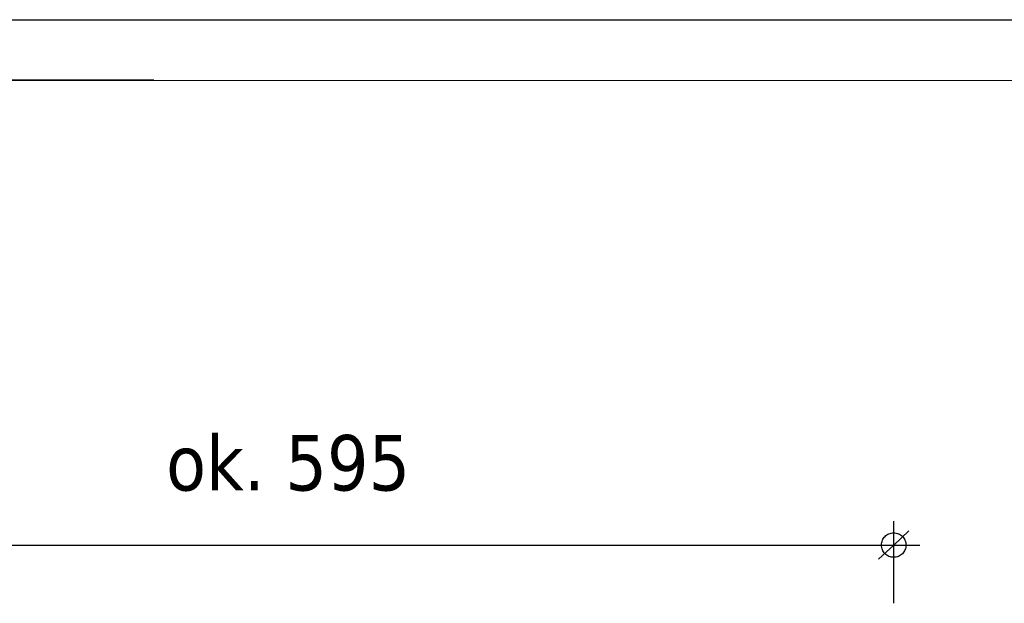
# Model space of a CAD drawing. Header units: millimetres. Extents: x 18084 to 47233, y 38174 to 56392.
# Tile 189 of 251: x 25184 to 25739, y 51253 to 51582. Entities that reach past the tile are written whole.
import ezdxf

# ---------------------------------------------------------------- set-up
doc = ezdxf.new("R2010")
doc.units = ezdxf.units.MM
doc.header["$LTSCALE"] = 100
doc.linetypes.add('ACAD_ISO02W100', pattern=[15, 12, -3])
doc.layers.add('4', color=7, linetype='Continuous')
doc.layers.add('5', color=7, linetype='Continuous')
doc.styles.add('TAHOMA', font='tahoma.ttf')

msp = doc.modelspace()

# ---------------------------------------------------------------- linework, layer by layer
at = {"layer": '5'}
for p, q in [((22399.6, 51581.54), (26599.6, 51581.54)), ((25259.71, 51547.49), (23340.16, 51547.32)), ((24464.52, 51547.49), (26529.6, 51547.32)), ((25676.52, 51253.02), (25676.52, 51299.26)), ((25676.52, 51285.79), (25685.05, 51293.74)), ((25069.24, 51285.79), (25691.31, 51285.79)), ((25667.98, 51277.83), (25676.52, 51285.79))]:
    msp.add_line(p, q, dxfattribs=at)
at = {"layer": '5', "linetype": 'ACAD_ISO02W100', "lineweight": -2}
msp.add_circle((25676.52, 51285.79), 6.88, dxfattribs=at)

# ---------------------------------------------------------------- texts
at = {"layer": '4', "color": 7, "style": 'TAHOMA'}
msp.add_text('ok. 595', height=31.2, dxfattribs=at).set_placement((25266.57, 51316.53))

doc.saveas('drawing.dxf')
